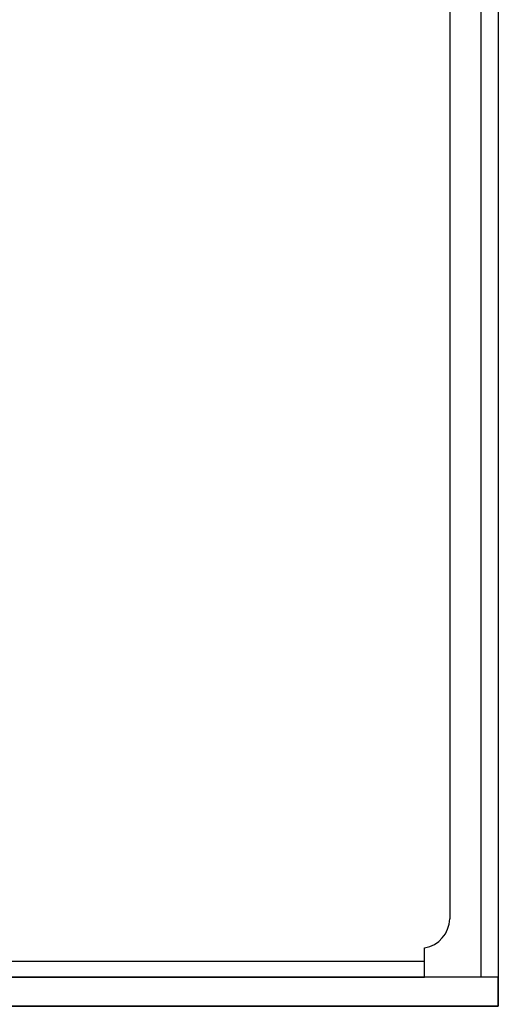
# Model space of a CAD drawing. Header units: millimetres. Extents: x 90978 to 249627, y -61724 to -25992.
# Tile 17 of 21: x 125962 to 126209, y -30804 to -30297. Entities that reach past the tile are written whole.
import ezdxf

# ---------------------------------------------------------------- set-up
doc = ezdxf.new("R2010")
doc.units = ezdxf.units.MM
doc.layers.add('E_0', color=4, linetype='Continuous')
doc.layers.add('E_WYMIAR', color=1, linetype='Continuous')

# ---------------------------------------------------------------- blocks, each defined once
blk = doc.blocks.new('A$C21266019')
at = {"layer": 'E_WYMIAR'}
for p, q in [((505, 795), (505, 45)), ((492, 15), (492, 30))]:
    blk.add_line(p, q, dxfattribs=at)
for points in [[(0, 840), (530, 840), (530, 0), (0, 0)], [(9, 825), (521, 825), (521, 15), (9, 15)], [(38, 15), (492, 15), (492, 23), (38, 23)], [(0, 0), (530, 0), (530, 15), (0, 15)]]:
    blk.add_lwpolyline(points, close=True, dxfattribs=at)
blk.add_arc((489.23, 45.54), 15.78, 280.1219, 358.0493, dxfattribs=at)

msp = doc.modelspace()

# ---------------------------------------------------------------- block references
at = {"layer": 'E_0', "ltscale": 3}
msp.add_blockref('A$C21266019', (125678.855, -30805.239), dxfattribs=at)

doc.saveas('drawing.dxf')
